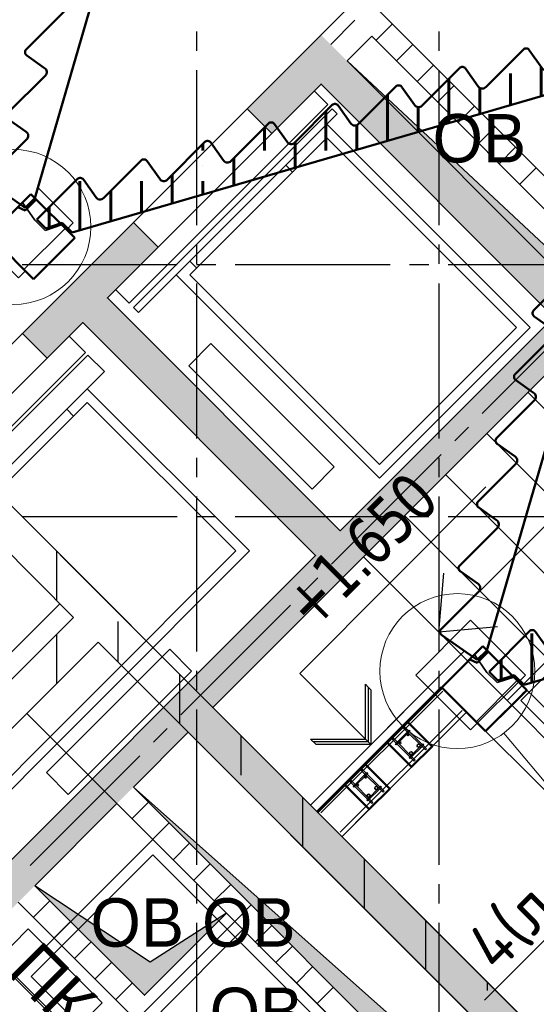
# Model space of a CAD drawing. Header units: millimetres. Extents: x 259029 to 2494469, y -731578 to -57567.
# Tile 168 of 252: x 474151 to 476818, y -601665 to -596584. Entities that reach past the tile are written whole.
import ezdxf
from ezdxf import colors
from ezdxf.entities.mleader import LeaderData, LeaderLine
from ezdxf.math import Vec2, Vec3

# ---------------------------------------------------------------- set-up
doc = ezdxf.new("R2010")
doc.units = ezdxf.units.MM
doc.linetypes.add('______2', pattern=[270, 200, -70])
doc.layers.get('Defpoints').update_dxf_attribs({"color": 140})
for name, color, linetype in [('PDF _Геометрия', 7, 'Continuous'), ('PDF _Сплошная заливка', 7, 'Continuous'), ('PDF _Текст', 7, 'Continuous')]:
    doc.layers.add(name, color=color, linetype=linetype)
for name, color, linetype, lineweight in [('RAZMER', 100, 'Continuous', 15), ('Standard', 7, 'Continuous', 25), ('Армирование стержнями_ общее', 7, 'Continuous', 25), ('Выноски', 20, 'Continuous', 20), ('Общий01', 7, 'Continuous', 13), ('ПЛИТА', 152, 'Continuous', 35), ('поз.', 2, 'Continuous', 25), ('РАЗРЕЗЫ', 10, 'Continuous', 60), ('Символы 0.20', 1, 'Continuous', 20), ('Стена', 7, 'Continuous', 50), ('Стена_ бетон не несущ.', 253, 'Continuous', 35), ('Стена_ бетон несущ.', 253, 'Continuous', 70)]:
    doc.layers.add(name, color=color, linetype=linetype, lineweight=lineweight)
doc.styles.add('PDF Century Gothic', font='GOTHIC.TTF')
doc.styles.add('TAHOMA', font='tahoma.ttf')
doc.styles.add('ГОСТ', font='GOST_Common.ttf')
doc.dimstyles.new('ГОСТ', dxfattribs={"dimscale": 0, "dimtxt": 2.5, "dimasz": 2.5, "dimexe": 1.25, "dimexo": 0.625, "dimtad": 1, "dimdec": 0, "dimtxsty": 'ГОСТ', "dimblk": 'ARCHTICK', "dimcen": 2.5, "dimdle": 1.5, "dimclrd": 256, "dimclre": 256, "dimclrt": 256, "dimadec": 0, "dimazin": 0, "dimtfac": 1, "dimtdec": 0, "dimtmove": 1, "dimatfit": 3, "dimfxl": 2, "dimtfill": 1, "dimlwd": 0, "dimarcsym": 0})
pattern_1 = [(45, (-212898.2, -221874), (-449.0128, 449.0128), []), (45, (-212449.2, -221874), (-449.0128, 449.0128), [793.75, -158.75, 0, -158.75])]

# ---------------------------------------------------------------- blocks, each defined once
blk = doc.blocks.new('лм165')
at = {"layer": 'Standard', "color": 1, "linetype": 'Continuous', "lineweight": 50, "transparency": 33554687}
for p, q in [((839912.8, -343911.3), (839985.2, -343699.1)), ((840013.8, -343687.8), (840254.9, -343820.4)), ((840290.8, -343806), (840327.5, -343699.3)), ((840356.2, -343687.8), (840597.2, -343820.4)), ((840633.1, -343806), (840669.9, -343699.3)), ((840698.6, -343687.8), (840939.6, -343820.4)), ((840975.5, -343806), (841012.2, -343699.3)), ((841041, -343687.8), (841282, -343820.4)), ((841317.9, -343806), (841354.6, -343699.3)), ((841383.3, -343687.8), (841624.4, -343820.4)), ((841660.3, -343806), (841697, -343699.3)), ((841725.7, -343687.8), (841966.8, -343820.4)), ((842002.7, -343806), (842039.4, -343699.3)), ((842068.1, -343687.8), (842309.2, -343820.4)), ((842345, -343806), (842381.8, -343699.3)), ((842410.5, -343687.8), (842651.5, -343820.4)), ((842687.4, -343806), (842724.1, -343699.3)), ((842752.9, -343687.8), (843011.9, -343830.3)), ((843011.9, -343830.3), (842980.5, -343887)), ((843011.9, -343830.3), (843011.9, -343830.3)), ((842891.6, -343883.4), (842857.1, -343945.7)), ((842980.5, -343887), (842891.6, -343883.4)), ((839974.1, -343945), (839912.8, -343911.3)), ((839974.1, -343945), (842857.1, -343945.7))]:
    blk.add_line(p, q, dxfattribs=at)
for centre, radius, start, end in [((840004.2, -343705.3), 20, 61.1892, 161.8669), ((840346.6, -343705.3), 20, 61.1892, 162.4991), ((840688.9, -343705.3), 20, 61.1892, 162.4991), ((841031.3, -343705.3), 20, 61.1892, 162.4991), ((841373.7, -343705.3), 20, 61.1892, 162.4991), ((841716.1, -343705.3), 20, 61.1892, 162.4991), ((842058.5, -343705.3), 20, 61.1892, 162.4991), ((842400.8, -343705.3), 20, 61.1892, 162.4991), ((842743.2, -343705.3), 20, 61.1892, 162.4991), ((840266.9, -343798.5), 25, 241.1892, 342.4991), ((840609.3, -343798.5), 25, 241.1892, 342.4991), ((840951.7, -343798.5), 25, 241.1892, 342.4991), ((841294.1, -343798.5), 25, 241.1892, 342.4991), ((841636.4, -343798.5), 25, 241.1892, 342.4991), ((841978.8, -343798.5), 25, 241.1892, 342.4991), ((842321.2, -343798.5), 25, 241.1892, 342.4991), ((842663.6, -343798.5), 25, 241.1892, 342.4991)]:
    blk.add_arc(centre, radius, start, end, dxfattribs=at)
blk = doc.blocks.new('_ArchTick')
at = {"color": 0, "linetype": 'ByBlock', "const_width": 0.15}
blk.add_lwpolyline([(-0.5, -0.5), (0.5, 0.5)], dxfattribs=at)
blk = doc.blocks.new('*D394')
at = {"layer": 'Defpoints', "color": 0, "lineweight": -2, "transparency": 16777216}
for p in [(613675.4, -584707.4), (611140.1, -586219.9), (611140.1, -589035.3)]:
    blk.add_point(p, dxfattribs=at)
at = {"layer": 'РАЗРЕЗЫ', "lineweight": -2, "transparency": 16777216}
for p, q in [((613675.4, -584769.9), (613675.4, -589160.3)), ((611140.1, -586282.4), (611140.1, -589160.3))]:
    blk.add_line(p, q, dxfattribs=at)
at = {"layer": 'РАЗРЕЗЫ', "lineweight": 0, "transparency": 16777216}
blk.add_line((613825.4, -589035.3), (610990.1, -589035.3), dxfattribs=at)
at = {"layer": 'РАЗРЕЗЫ', "lineweight": 0, "transparency": 16777216, "xscale": 250, "yscale": 250, "zscale": 250, "rotation": 180}
blk.add_blockref('_ArchTick', (611140.1, -589035.3), dxfattribs=at)
at = {"layer": 'РАЗРЕЗЫ', "lineweight": 0, "transparency": 16777216, "xscale": 250, "yscale": 250, "zscale": 250}
blk.add_blockref('_ArchTick', (613675.4, -589035.3), dxfattribs=at)
at = {"layer": 'РАЗРЕЗЫ', "lineweight": -2, "transparency": 16777216, "insert": (612407.8, -588847.8), "char_height": 250, "attachment_point": 5, "style": 'ГОСТ', "bg_fill": 3, "box_fill_scale": 1.1, "bg_fill_color": 256, "bg_fill_true_color": 13158600, "bg_fill_transparency": 0}
blk.add_mtext('2535', dxfattribs=at)
blk = doc.blocks.new('*D395')
at = {"layer": 'Defpoints', "color": 0, "lineweight": -2, "transparency": 16777216}
for p in [(610840.1, -586210.9), (611140.1, -586219.9), (610840.1, -589035.3)]:
    blk.add_point(p, dxfattribs=at)
at = {"layer": 'РАЗРЕЗЫ', "lineweight": -2, "transparency": 16777216}
for p, q in [((610840.1, -586273.4), (610840.1, -589160.3)), ((611140.1, -586282.4), (611140.1, -589160.3))]:
    blk.add_line(p, q, dxfattribs=at)
at = {"layer": 'РАЗРЕЗЫ', "lineweight": 0, "transparency": 16777216}
for p, q in [((611290.1, -589035.3), (610690.1, -589035.3)), ((610990.1, -589035.3), (611168.3, -589629)), ((611168.3, -589629), (611768.3, -589629))]:
    blk.add_line(p, q, dxfattribs=at)
at = {"layer": 'РАЗРЕЗЫ', "lineweight": 0, "transparency": 16777216, "xscale": 250, "yscale": 250, "zscale": 250, "rotation": 180}
blk.add_blockref('_ArchTick', (610840.1, -589035.3), dxfattribs=at)
at = {"layer": 'РАЗРЕЗЫ', "lineweight": 0, "transparency": 16777216, "xscale": 250, "yscale": 250, "zscale": 250}
blk.add_blockref('_ArchTick', (611140.1, -589035.3), dxfattribs=at)
at = {"layer": 'РАЗРЕЗЫ', "lineweight": -2, "transparency": 16777216, "insert": (611468.3, -589441.5), "char_height": 250, "attachment_point": 5, "style": 'ГОСТ', "bg_fill": 3, "box_fill_scale": 1.1, "bg_fill_color": 256, "bg_fill_true_color": 13158600, "bg_fill_transparency": 0}
blk.add_mtext('300', dxfattribs=at)
blk = doc.blocks.new('отвестия')
at = {"layer": 'RAZMER', "color": 2, "lineweight": 30}
for points in [[(824087.4, -357666.9), (824087.4, -357924.9), (824037.4, -357924.9)], [(823737.4, -357924.9), (823687.4, -357924.9), (823687.4, -357844.9)]]:
    blk.add_lwpolyline(points, dxfattribs=at)
blk = doc.blocks.new('11111')
at = {"layer": 'RAZMER', "color": 0}
blk.add_line((359876.7, -196583.4), (360176.7, -196583.4), dxfattribs=at)
blk.add_line((359876.7, -196583.4), (360176.7, -196583.4), dxfattribs=at)
at = {"layer": 'Standard', "color": 7, "linetype": 'Continuous', "lineweight": 35}
for p, q in [((360176.7, -196333.4), (359876.7, -196333.4)), ((359876.7, -196333.4), (359876.7, -196533.4)), ((360176.7, -196558.4), (360176.7, -196333.4)), ((359876.7, -196533.4), (359876.7, -196543)), ((360176.7, -196653.4), (360176.7, -196558.4))]:
    blk.add_line(p, q, dxfattribs=at)
at = {"layer": 'Standard', "color": 7, "linetype": 'Continuous', "lineweight": 50}
for p, q in [((359876.7, -196333.4), (360081.7, -196333.4)), ((359876.7, -196653.4), (359876.7, -196333.4)), ((360176.7, -196333.4), (359966.7, -196333.4)), ((360081.7, -196333.4), (360096.7, -196372.9)), ((360096.7, -196372.9), (360176.7, -196372.9)), ((360176.7, -196653.4), (360176.7, -196333.4)), ((359876.7, -196653.4), (360176.7, -196653.4)), ((360176.7, -196653.4), (359876.7, -196653.4)), ((359876.7, -196653.4), (360176.7, -196653.4))]:
    blk.add_line(p, q, dxfattribs=at)
at = {"layer": 'Standard', "color": 7, "linetype": '______2', "lineweight": 35}
for p, q in [((360096.7, -196443.4), (360116.7, -196333.4)), ((360096.7, -196518.4), (360096.7, -196443.4)), ((360176.7, -196558.4), (360096.7, -196518.4)), ((359876.7, -196543), (359876.7, -196653.4)), ((360176.7, -196653.4), (360176.7, -196573))]:
    blk.add_line(p, q, dxfattribs=at)
at = {"layer": 'Standard', "color": 7, "linetype": '______2', "lineweight": 50}
blk.add_line((359876.7, -196653.4), (360176.7, -196653.4), dxfattribs=at)
blk = doc.blocks.new('_None')
blk = doc.blocks.new('кп1')
at = {"layer": 'поз.'}
for p, q in [((558236.9, -286609.9), (558236.9, -286604.7)), ((558236.9, -286604.7), (558336.9, -286604.7)), ((558336.9, -286609.9), (558236.9, -286609.9)), ((558336.9, -286604.7), (558336.9, -286609.9)), ((558336.9, -286704.5), (558236.9, -286704.5)), ((558236.9, -286704.5), (558236.9, -286709.7)), ((558236.9, -286709.7), (558336.9, -286709.7)), ((558336.9, -286709.7), (558336.9, -286704.5))]:
    blk.add_line(p, q, dxfattribs=at)
at = {"layer": 'поз.', "color": 4, "lineweight": 35}
for p, q in [((558249.9, -286575.2), (558241.9, -286575.2)), ((558241.9, -286575.2), (558241.9, -286735.2)), ((558249.9, -286735.2), (558249.9, -286575.2)), ((558323.9, -286735.2), (558323.9, -286575.2)), ((558323.9, -286575.2), (558331.9, -286575.2)), ((558331.9, -286575.2), (558331.9, -286735.2)), ((558241.9, -286735.2), (558249.9, -286735.2)), ((558331.9, -286735.2), (558323.9, -286735.2))]:
    blk.add_line(p, q, dxfattribs=at)
for centre, radius in [((558256.9, -286615.2), 5), ((558316.9, -286615.2), 5), ((558258.7, -286695.4), 8), ((558315.2, -286695.4), 8)]:
    blk.add_circle(centre, radius, dxfattribs=at)
blk = doc.blocks.new('ааапп')
h = blk.add_hatch()
h.set_pattern_fill('ANSI35', color=256, scale=50)
h.set_pattern_definition([(45, (58143.9, -292475.4), (-224.5064, 224.5064), []), (45, (58368.4, -292475.4), (-224.5064, 224.5064), [396.875, -79.375, 0, -79.375])])
edge = h.paths.add_edge_path()
edge.add_line((613675.4, -584518.5), (611149, -583129.7))
edge.add_line((611149, -583129.7), (611148.8, -583058.5))
edge.add_line((611148.8, -583058.5), (611069.1, -583018.8))
edge.add_line((611069.1, -583018.8), (611069, -582954))
edge.add_line((611069, -582954), (611364.6, -582954))
edge.add_arc((611364.6, -582974), 20, -11.3099, 90, ccw=False)
edge.add_line((611384.2, -582977.9), (611365, -583089.1))
edge.add_arc((611389.5, -583094), 25, 168.6901, 270)
edge.add_line((611389.5, -583119), (611664.6, -583119))
edge.add_arc((611664.6, -583139), 20, -11.3099, 90, ccw=False)
edge.add_line((611684.2, -583142.9), (611665, -583254.1))
edge.add_arc((611689.5, -583259), 25, 168.6901, 270)
edge.add_line((611689.5, -583284), (611964.6, -583284))
edge.add_arc((611964.6, -583304), 20, -11.3099, 90, ccw=False)
edge.add_line((611984.2, -583307.9), (611965, -583419.1))
edge.add_arc((611989.5, -583424), 25, 168.6901, 270)
edge.add_line((611989.5, -583449), (612264.6, -583449))
edge.add_arc((612264.6, -583469), 20, -11.3099, 90, ccw=False)
edge.add_line((612284.2, -583472.9), (612265, -583584.1))
edge.add_arc((612289.5, -583589), 25, 168.6901, 270)
edge.add_line((612289.5, -583614), (612564.6, -583614))
edge.add_arc((612564.6, -583634), 20, -11.3099, 90, ccw=False)
edge.add_line((612584.2, -583637.9), (612565, -583749.1))
edge.add_arc((612589.5, -583754), 25, 168.6901, 270)
edge.add_line((612589.5, -583779), (612864.6, -583779))
edge.add_arc((612864.6, -583799), 20, -11.3099, 90, ccw=False)
edge.add_line((612884.2, -583802.9), (612865, -583914.1))
edge.add_arc((612889.5, -583919), 25, 168.6901, 270)
edge.add_line((612889.5, -583944), (613164.6, -583944))
edge.add_arc((613164.6, -583964), 20, -11.3099, 90, ccw=False)
edge.add_line((613184.2, -583967.9), (613165, -584079.1))
edge.add_arc((613189.5, -584084), 25, 168.6901, 270)
edge.add_line((613189.5, -584109), (613464.6, -584109))
edge.add_arc((613464.6, -584129), 20, -11.3099, 90, ccw=False)
edge.add_line((613484.2, -584132.9), (613465, -584244.1))
edge.add_arc((613489.5, -584249), 25, 168.6901, 270)
edge.add_line((613489.5, -584274), (613764.6, -584274))
edge.add_arc((613764.6, -584294), 20, -10.6777, 90, ccw=False)
edge.add_line((613784.2, -584297.7), (613745.4, -584518.5))
edge.add_line((613745.4, -584518.5), (613675.4, -584518.5))
at = {"layer": 'Стена_ бетон несущ.', "linetype": 'Continuous', "lineweight": 25}
h = blk.add_hatch(dxfattribs=at)
h.set_pattern_fill('ANSI35', scale=100, style=0)
h.set_pattern_definition(pattern_1)
h.paths.add_polyline_path([(609930, -584539), (609930, -581419), (609750, -581419), (609750, -584539)])
h = blk.add_hatch(dxfattribs=at)
h.set_pattern_fill('ANSI35', scale=100, style=0)
h.set_pattern_definition(pattern_1)
h.paths.add_polyline_path([(607994.8, -584539), (607994.8, -584719), (609930, -584719), (609930, -584539)])
h = blk.add_hatch(dxfattribs=at)
h.set_pattern_fill('ANSI35', scale=100, style=0)
h.set_pattern_definition(pattern_1)
h.paths.add_polyline_path([(609930, -587909), (609930, -584719), (609750, -584719), (609750, -587909)])
at = {"color": 0}
blk.add_line((610839.1, -586139), (609930, -586139), dxfattribs=at)
at = {"layer": 'RAZMER', "color": 2, "lineweight": 50}
for points in [[(610130, -586139), (610280, -586139), (610280, -586319), (610130, -586319), (610130, -586139)], [(610130, -586139), (610280, -586139), (610280, -586319), (610130, -586319), (610130, -586139)], [(610439.1, -586139), (610589.1, -586139), (610589.1, -586319), (610439.1, -586319), (610439.1, -586139)], [(610439.1, -586139), (610589.1, -586139), (610589.1, -586319), (610439.1, -586319), (610439.1, -586139)]]:
    blk.add_lwpolyline(points, dxfattribs=at)
at = {"layer": 'Standard', "color": 7, "linetype": 'Continuous', "lineweight": 25}
for p, q in [((609930, -587909), (609930, -575491)), ((609750, -584539), (609750, -581419)), ((609930, -584719), (609930, -582939)), ((609930, -586089), (609930, -584539)), ((609750, -587909), (609750, -584719)), ((610371.9, -586089), (610371.9, -585569)), ((610371.9, -585569), (611731.9, -585569)), ((610171.9, -585889), (610171.9, -585849)), ((610171.9, -585849), (610371.9, -586049)), ((610371.9, -586069), (610171.9, -585869)), ((610371.9, -586089), (610171.9, -585889)), ((610371.9, -586049), (610571.9, -585849)), ((610571.9, -585869), (610371.9, -586069)), ((610571.9, -585889), (610371.9, -586089)), ((610571.9, -585849), (610571.9, -585869)), ((610571.9, -585869), (610571.9, -585889)), ((610131.9, -586089), (610611.9, -586089)), ((610131.9, -586089), (610611.9, -586089))]:
    blk.add_line(p, q, dxfattribs=at)
at = {"layer": 'Standard', "color": 7, "linetype": 'Continuous', "lineweight": 13}
for p, q in [((609174, -585695), (608286, -585695)), ((608286, -585695), (608286, -587739)), ((609174, -587739), (609174, -585695))]:
    blk.add_line(p, q, dxfattribs=at)
at = {"layer": 'Standard', "color": 7, "linetype": '______2', "lineweight": 35}
blk.add_line((610839.1, -586348.6), (610839.1, -586409), dxfattribs=at)
at = {"layer": 'Армирование стержнями_ общее', "color": 0, "lineweight": 30}
blk.add_line((609940, -586156), (610829.1, -586156), dxfattribs=at)
at = {"layer": 'Общий01', "color": 7, "linetype": 'Continuous', "lineweight": 25}
for p, q in [((609750, -584439), (607994.8, -584439)), ((607994.8, -584539), (609750, -584539)), ((607994.8, -584719), (609750, -584719))]:
    blk.add_line(p, q, dxfattribs=at)
at = {"layer": 'ПЛИТА', "color": 0}
blk.add_line((610130, -586319), (609930, -586319), dxfattribs=at)
at = {"layer": 'Символы 0.20'}
blk.add_circle((610955.5, -582894.8), 400, dxfattribs=at)
at = {"layer": 'Стена', "color": 7, "linetype": 'Continuous', "lineweight": 25}
blk.add_line((611055.2, -586089), (609930, -586089), dxfattribs=at)
at = {"layer": 'Стена_ бетон не несущ.', "color": 45, "linetype": 'Continuous', "lineweight": 25}
blk.add_line((609230, -587739), (609230, -584719), dxfattribs=at)
at = {"layer": 'Стена_ бетон не несущ.', "color": 7, "linetype": 'Continuous', "lineweight": 13}
for p, q in [((609230, -585639), (608230, -585639)), ((608230, -585639), (608230, -587739)), ((609230, -587909), (609230, -585639))]:
    blk.add_line(p, q, dxfattribs=at)
at = {"color": 0}
for p in [(51918.2, -299572.1), (52227.3, -299572.1)]:
    blk.add_blockref('кп1', p, dxfattribs=at)
at = {"layer": 'RAZMER', "color": 0, "rotation": 28.81079383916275}
for p in [(-290613.1, -686297.6), (-290613.1, -689597.6)]:
    blk.add_blockref('лм165', p, dxfattribs=at)
at = {"layer": 'RAZMER'}
blk.add_blockref('11111', (250962.4, -386505.6), dxfattribs=at)
at = {"layer": 'RAZMER', "color": 0, "xscale": -1, "rotation": 331.1892061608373}
for p in [(1515427.7, -687947.6), (1515427.7, -691247.6)]:
    blk.add_blockref('лм165', p, dxfattribs=at)
at = {"layer": 'Standard', "color": 7, "linetype": 'Continuous', "lineweight": 25, "insert": (610571.9, -585469), "char_height": 250, "width": 1028.162, "attachment_point": 7, "style": 'TAHOMA'}
blk.add_mtext('\\W0.86;+1.650', dxfattribs=at)
at = {"layer": 'Символы 0.20'}
ml = blk.add_multileader_mtext('Standard', dxfattribs=at)
ml.set_content('4(л.6)', color=256, style='ГОСТ')
ml.set_leader_properties(color=256, linetype='ByLayer', lineweight=-1)
ml.set_arrow_properties(name='NONE')
ml.build(insert=Vec2(0, 0))
ml.multileader.update_dxf_attribs({"text_left_attachment_type": 6, "text_right_attachment_type": 6, "dogleg_length": 0.25, "arrow_head_size": 200, "scale": 100})
ctx = ml.context
ctx.base_point, ctx.scale, ctx.char_height, ctx.arrow_head_size, ctx.landing_gap_size, ctx.plane_origin = Vec3(611257.3, -581853.8), 100, 250, 200, 25, Vec3(612471.5, -584006.4)
ctx.left_attachment, ctx.right_attachment = 6, 6
notes = []
notes.append((ctx, [(0, (1, 1, 0), (611232.3, -581853.8), (1, 0), 25, [(0, [(611050.1, -582506.1)], 0, [])])]))
ctx.mtext.insert, ctx.mtext.width, ctx.mtext.defined_height, ctx.mtext.flow_direction = Vec3(611282.3, -581553.8), 1018.139, 759.8, 5
ml = blk.add_multileader_mtext('Standard', dxfattribs=at)
ml.set_content('ЛМ', color=256, style='ГОСТ')
ml.set_leader_properties(color=256, linetype='ByLayer', lineweight=-1)
ml.set_arrow_properties(name='NONE')
ml.build(insert=Vec2(0, 0))
ml.multileader.update_dxf_attribs({"text_left_attachment_type": 6, "text_right_attachment_type": 6, "dogleg_length": 0.25, "arrow_head_size": 200, "scale": 100})
ctx = ml.context
ctx.base_point, ctx.scale, ctx.char_height, ctx.arrow_head_size, ctx.landing_gap_size, ctx.plane_origin = Vec3(612707.9, -582831.8), 100, 250, 200, 25, Vec3(611845.3, -582812.5)
ctx.left_attachment, ctx.right_attachment = 6, 6
notes.append((ctx, [(0, (1, 1, 0), (612682.9, -582831.8), (1, 0), 25, [(2, [(612460.1, -582099.4), (612460.1, -582099.4), (611984.2, -583307.9)], 0, [])])]))
ctx.mtext.insert, ctx.mtext.defined_height, ctx.mtext.flow_direction = Vec3(612732.9, -582531.8), 1301.5, 5
ml = blk.add_multileader_mtext('Standard', dxfattribs=at)
ml.set_content('ПЛ1', color=256, style='ГОСТ')
ml.set_leader_properties(color=256, linetype='ByLayer', lineweight=-1)
ml.set_arrow_properties(name='NONE')
ml.build(insert=Vec2(0, 0))
ml.multileader.update_dxf_attribs({"text_left_attachment_type": 6, "text_right_attachment_type": 6, "dogleg_length": 0.25, "arrow_head_size": 200, "scale": 100})
ctx = ml.context
ctx.base_point, ctx.scale, ctx.char_height, ctx.arrow_head_size, ctx.landing_gap_size, ctx.plane_origin = Vec3(610655.9, -584286.3), 100, 250, 200, 25, Vec3(608651.6, -583015.1)
ctx.left_attachment, ctx.right_attachment = 6, 6
notes.append((ctx, [(0, (1, 1, 0), (610630.9, -584286.3), (1, 0), 25, [(1, [(610083.9, -582940.6), (610083.9, -582940.6)], 0, [])])]))
ctx.mtext.insert, ctx.mtext.defined_height, ctx.mtext.flow_direction = Vec3(610680.9, -583986.3), 1301.5, 5
ml = blk.add_multileader_mtext('Standard', dxfattribs=at)
ml.set_content('Б2', color=256, style='ГОСТ')
ml.set_leader_properties(color=256, linetype='ByLayer', lineweight=-1)
ml.set_arrow_properties(name='NONE')
ml.build(insert=Vec2(0, 0))
ml.multileader.update_dxf_attribs({"text_left_attachment_type": 6, "text_right_attachment_type": 6, "dogleg_length": 0.25, "arrow_head_size": 200, "scale": 100})
ctx = ml.context
ctx.base_point, ctx.scale, ctx.char_height, ctx.arrow_head_size, ctx.landing_gap_size, ctx.plane_origin = Vec3(611239.1, -583621.3), 100, 250, 200, 25, Vec3(610446.3, -583849.8)
ctx.left_attachment, ctx.right_attachment = 6, 6
notes.append((ctx, [(0, (1, 1, 0), (611214.1, -583621.3), (1, 0), 25, [(1, [(611061.1, -583136.7), (611061.1, -583136.7)], 0, [])])]))
ctx.mtext.insert, ctx.mtext.defined_height, ctx.mtext.flow_direction = Vec3(611264.1, -583321.3), 1301.5, 5
ml = blk.add_multileader_mtext('Standard', dxfattribs=at)
ml.set_content('ПЛ1', color=256, style='ГОСТ')
ml.set_leader_properties(color=256, linetype='ByLayer', lineweight=-1)
ml.set_arrow_properties(name='NONE')
ml.build(insert=Vec2(0, 0))
ml.multileader.update_dxf_attribs({"text_left_attachment_type": 6, "text_right_attachment_type": 6, "dogleg_length": 0.25, "arrow_head_size": 200, "scale": 100})
ctx = ml.context
ctx.base_point, ctx.scale, ctx.char_height, ctx.arrow_head_size, ctx.landing_gap_size, ctx.plane_origin = Vec3(609154.3, -585575.4), 100, 250, 200, 25, Vec3(608651.6, -586315.1)
ctx.left_attachment, ctx.right_attachment = 6, 6
notes.append((ctx, [(1, (1, 1, 0), (609704.3, -585575.4), (-1, 0), 25, [(1, [(610083.9, -586240.6), (610083.9, -586240.6)], 0, [])])]))
ctx.mtext.insert, ctx.mtext.defined_height, ctx.mtext.flow_direction = Vec3(609179.3, -585275.4), 1301.5, 5
for ctx, leaders in notes:
    for number, flags, end, landing, length, lines in leaders:
        leader = LeaderData()
        leader.index, (leader.has_last_leader_line, leader.has_dogleg_vector, leader.attachment_direction) = number, flags
        leader.last_leader_point, leader.dogleg_vector, leader.dogleg_length = Vec3(end), Vec3(landing), length
        for number, points, colour, breaks in lines:
            line = LeaderLine()
            line.index, line.vertices, line.color, line.breaks = number, Vec3.list(points), colors.encode_raw_color(colour), breaks
            leader.lines.append(line)
        ctx.leaders.append(leader)
at = {"layer": 'РАЗРЕЗЫ', "color": 0, "lineweight": -2}
dim = blk.add_linear_dim(base=(611140.1, -589035.3), p1=(613675.4, -584707.4), p2=(611140.1, -586219.9), dimstyle='ГОСТ', override={"dimscale": 100, "dimtix": 0, "dimtofl": 1, "dimtmove": 1, "dimatfit": 3}, dxfattribs=at)
dim.commit()
dim.dimension.update_dxf_attribs({"geometry": '*D394', "text_midpoint": (612407.8, -588847.8)})
at = {"layer": 'ПЛИТА', "color": 0, "lineweight": 30}
blk.add_line((611034.1, -586139), (609930, -586139), dxfattribs=at)
at = {"layer": 'Стена', "color": 7, "linetype": 'Continuous', "lineweight": 25}
blk.add_line((611055.2, -586089), (609930, -586089), dxfattribs=at)
at = {"layer": 'RAZMER', "color": 0}
blk.add_blockref('отвестия', (-212898.2, -225174), dxfattribs=at)
blk.add_blockref('отвестия', (-212898.2, -225174), dxfattribs=at)
at = {"layer": 'РАЗРЕЗЫ', "color": 0, "lineweight": -2}
dim = blk.add_linear_dim(base=(610840.1, -589035.3), p1=(611140.1, -586219.9), p2=(610840.1, -586210.9), dimstyle='ГОСТ', override={"dimscale": 100, "dimtix": 0, "dimtofl": 1, "dimtmove": 1, "dimatfit": 3}, dxfattribs=at)
dim.commit()
dim.dimension.update_dxf_attribs({"geometry": '*D395', "text_midpoint": (611230.8, -589441.5)})
h = blk.add_hatch()
h.set_pattern_fill('ANSI35', color=256, scale=50)
h.set_pattern_definition([(45, (58143.9, -295775.4), (-224.5064, 224.5064), []), (45, (58368.4, -295775.4), (-224.5064, 224.5064), [396.875, -79.375, 0, -79.375])])
edge = h.paths.add_edge_path()
edge.add_line((613675.4, -587818.5), (611149, -586429.7))
edge.add_line((611149, -586429.7), (611148.8, -586358.5))
edge.add_line((611148.8, -586358.5), (611069.1, -586318.8))
edge.add_line((611069.1, -586318.8), (611069, -586254))
edge.add_line((611069, -586254), (611364.6, -586254))
edge.add_arc((611364.6, -586274), 20, -11.3099, 90, ccw=False)
edge.add_line((611384.2, -586277.9), (611365, -586389.1))
edge.add_arc((611389.5, -586394), 25, 168.6901, 270)
edge.add_line((611389.5, -586419), (611664.6, -586419))
edge.add_arc((611664.6, -586439), 20, -11.3099, 90, ccw=False)
edge.add_line((611684.2, -586442.9), (611665, -586554.1))
edge.add_arc((611689.5, -586559), 25, 168.6901, 270)
edge.add_line((611689.5, -586584), (611964.6, -586584))
edge.add_arc((611964.6, -586604), 20, -11.3099, 90, ccw=False)
edge.add_line((611984.2, -586607.9), (611965, -586719.1))
edge.add_arc((611989.5, -586724), 25, 168.6901, 270)
edge.add_line((611989.5, -586749), (612264.6, -586749))
edge.add_arc((612264.6, -586769), 20, -11.3099, 90, ccw=False)
edge.add_line((612284.2, -586772.9), (612265, -586884.1))
edge.add_arc((612289.5, -586889), 25, 168.6901, 270)
edge.add_line((612289.5, -586914), (612564.6, -586914))
edge.add_arc((612564.6, -586934), 20, -11.3099, 90, ccw=False)
edge.add_line((612584.2, -586937.9), (612565, -587049.1))
edge.add_arc((612589.5, -587054), 25, 168.6901, 270)
edge.add_line((612589.5, -587079), (612864.6, -587079))
edge.add_arc((612864.6, -587099), 20, -11.3099, 90, ccw=False)
edge.add_line((612884.2, -587102.9), (612865, -587214.1))
edge.add_arc((612889.5, -587219), 25, 168.6901, 270)
edge.add_line((612889.5, -587244), (613164.6, -587244))
edge.add_arc((613164.6, -587264), 20, -11.3099, 90, ccw=False)
edge.add_line((613184.2, -587267.9), (613165, -587379.1))
edge.add_arc((613189.5, -587384), 25, 168.6901, 270)
edge.add_line((613189.5, -587409), (613464.6, -587409))
edge.add_arc((613464.6, -587429), 20, -11.3099, 90, ccw=False)
edge.add_line((613484.2, -587432.9), (613465, -587544.1))
edge.add_arc((613489.5, -587549), 25, 168.6901, 270)
edge.add_line((613489.5, -587574), (613764.6, -587574))
edge.add_arc((613764.6, -587594), 20, -10.6777, 90, ccw=False)
edge.add_line((613784.2, -587597.7), (613745.4, -587818.5))
edge.add_line((613745.4, -587818.5), (613675.4, -587818.5))
at = {"layer": 'RAZMER', "color": 2, "lineweight": 30}
blk.add_lwpolyline([(610789.1, -585999), (611189.1, -585999), (611189.1, -586399), (610789.1, -586399)], close=True, dxfattribs=at)
at = {"layer": 'Армирование стержнями_ общее', "color": 0, "lineweight": 30}
blk.add_line((609940, -586296.8), (610829.1, -586296.8), dxfattribs=at)
at = {"layer": 'ПЛИТА', "color": 0, "lineweight": 30}
blk.add_line((609930, -586319), (610839.1, -586319), dxfattribs=at)
at = {"layer": 'Символы 0.20'}
blk.add_circle((610955.5, -586136.3), 400, dxfattribs=at)
at = {"layer": 'RAZMER'}
blk.add_blockref('11111', (250962.4, -389805.6), dxfattribs=at)
at = {"layer": 'Символы 0.20'}
ml = blk.add_multileader_mtext('Standard', dxfattribs=at)
ml.set_content('Б2', color=256, style='ГОСТ')
ml.set_leader_properties(color=256, linetype='ByLayer', lineweight=-1)
ml.set_arrow_properties(name='NONE')
ml.build(insert=Vec2(0, 0))
ml.multileader.update_dxf_attribs({"text_left_attachment_type": 6, "text_right_attachment_type": 6, "dogleg_length": 0.25, "arrow_head_size": 200, "scale": 100})
ctx = ml.context
ctx.base_point, ctx.scale, ctx.char_height, ctx.arrow_head_size, ctx.landing_gap_size, ctx.plane_origin = Vec3(611239.1, -586921.3), 100, 250, 200, 25, Vec3(610446.3, -587149.8)
ctx.left_attachment, ctx.right_attachment = 6, 6
notes = []
notes.append((ctx, [(0, (1, 1, 0), (611214.1, -586921.3), (1, 0), 25, [(1, [(611061.1, -586436.7), (611061.1, -586436.7)], 0, [])])]))
ctx.mtext.insert, ctx.mtext.defined_height, ctx.mtext.flow_direction = Vec3(611264.1, -586621.3), 1301.5, 5
ml = blk.add_multileader_mtext('Standard', dxfattribs=at)
ml.set_content('4(л.6)', color=256, style='ГОСТ')
ml.set_leader_properties(color=256, linetype='ByLayer', lineweight=-1)
ml.set_arrow_properties(name='NONE')
ml.build(insert=Vec2(0, 0))
ml.multileader.update_dxf_attribs({"text_left_attachment_type": 6, "text_right_attachment_type": 6, "dogleg_length": 0.25, "arrow_head_size": 200, "scale": 100})
ctx = ml.context
ctx.base_point, ctx.scale, ctx.char_height, ctx.arrow_head_size, ctx.landing_gap_size, ctx.plane_origin = Vec3(609968.7, -587435.9), 100, 250, 200, 25, Vec3(612471.5, -587247.9)
ctx.left_attachment, ctx.right_attachment = 6, 6
notes.append((ctx, [(1, (1, 1, 0), (610818.7, -587435.9), (-1, 0), 25, [(0, [(610899.3, -586532.3)], 0, [])])]))
ctx.mtext.insert, ctx.mtext.flow_direction = Vec3(609993.7, -587135.9), 5
for ctx, leaders in notes:
    for number, flags, end, landing, length, lines in leaders:
        leader = LeaderData()
        leader.index, (leader.has_last_leader_line, leader.has_dogleg_vector, leader.attachment_direction) = number, flags
        leader.last_leader_point, leader.dogleg_vector, leader.dogleg_length = Vec3(end), Vec3(landing), length
        for number, points, colour, breaks in lines:
            line = LeaderLine()
            line.index, line.vertices, line.color, line.breaks = number, Vec3.list(points), colors.encode_raw_color(colour), breaks
            leader.lines.append(line)
        ctx.leaders.append(leader)

msp = doc.modelspace()

# ---------------------------------------------------------------- linework, layer by layer
at = {"layer": 'PDF _Геометрия', "lineweight": 35}
for points in [[(482586.7, -596258.9), (476929.8, -601915.7), (475147.6, -600133.5), (480804.5, -594476.7)], [(475706.2, -596661.6), (475324.4, -597043.5)], [(477035.6, -597991), (475840.6, -596796)], [(475451.7, -597170.7), (475706.2, -596916.2), (476908.3, -598118.3)], [(475451.7, -597170.7), (475324.4, -597043.5)], [(473443.5, -599178.9), (472595, -600027.4), (473797.1, -601229.5), (475678, -599348.6), (474475.9, -598146.5), (474292, -598330.4), (474164.8, -598203.1), (474737.5, -597630.4), (474864.8, -597757.6), (474603.2, -598019.3), (475805.2, -599221.3), (476908.3, -598118.3)], [(474737.5, -600543.6), (475020.4, -600260.8), (476802.5, -602043), (476519.7, -602325.8)], [(474228.4, -601052.7), (474652.7, -600628.5)]]:
    msp.add_lwpolyline(points, dxfattribs=at)
at = {"layer": 'PDF _Геометрия', "color": 191, "lineweight": 35, "true_color": 0xc8aaf2}
for points in [[(475706.2, -596661.6), (475918.4, -596449.5), (476013.1, -596544.2), (476052.7, -596583.8)], [(475756.3, -596711.6), (475881.5, -596586.5)], [(475840.6, -596796), (475967.9, -596668.7)]]:
    msp.add_lwpolyline(points, dxfattribs=at)
at = {"layer": 'PDF _Геометрия', "color": 45, "lineweight": 35, "true_color": 0xaa8232}
for points in [[(475989.7, -596690.4), (476074.5, -596605.6)], [(477247.7, -597778.8), (476052.7, -596583.8)], [(475967.9, -596668.7), (477162.9, -597863.7)], [(476095.8, -596796.5), (476180.6, -596711.6)], [(476201.8, -596902.5), (476286.7, -596817.7)], [(476307.9, -597008.6), (476392.7, -596923.8)], [(476414, -597114.7), (476498.8, -597029.8)], [(476520, -597220.7), (476604.9, -597135.9)], [(476626.1, -597326.8), (476710.9, -597242)], [(476732.1, -597432.9), (476817, -597348)], [(476519.7, -602325.8), (474737.5, -600543.6)], [(474652.7, -600628.5), (475218.3, -601194.2)], [(474731, -600706.8), (474815.9, -600621.9)], [(474837.1, -600812.8), (474922, -600728)], [(474943.2, -600918.9), (475028, -600834.1)], [(475049.2, -601025), (475134.1, -600940.1)], [(475218.3, -601194.2), (474794.1, -601618.4), (474228.4, -601052.7)], [(475155.3, -601131), (475240.2, -601046.2)], [(475012.9, -601837.2), (474928, -601922.1), (474143.5, -601137.6)], [(474221.9, -601215.9), (474306.8, -601131)], [(475261.4, -601237.1), (475346.2, -601152.3)], [(474328, -601322), (474412.8, -601237.1)], [(474837.1, -601661.4), (475261.4, -601237.1)], [(474878.9, -601703.3), (475303.2, -601279), (475790.7, -601766.5)], [(475367.4, -601343.2), (475452.3, -601258.3)], [(474434.1, -601428), (474518.9, -601343.2)], [(475473.5, -601449.2), (475558.3, -601364.4)], [(474540.1, -601534.1), (474625, -601449.2)], [(475579.6, -601555.3), (475664.4, -601470.5)], [(474646.2, -601640.2), (474731, -601555.3)], [(475685.6, -601661.4), (475770.5, -601576.5)], [(474752.2, -601746.2), (474837.1, -601661.4)]]:
    msp.add_lwpolyline(points, dxfattribs=at)
at = {"layer": 'PDF _Геометрия', "lineweight": 25}
for points in [[(475065.7, -596744.4), (475065.7, -596644.4)], [(477162.9, -597863.7), (477035.7, -597990.9), (475840.6, -596795.9), (475967.9, -596668.7), (477162.9, -597863.7), (477040.7, -597915.9), (475840.6, -596795.9)], [(476315.7, -596744.4), (476315.7, -596644.4)], [(475065.7, -597644.4), (475065.7, -596844.4)], [(476315.7, -597644.4), (476315.7, -596844.4)], [(475324.4, -597043.5), (474737.5, -597630.4)], [(474864.8, -597757.6), (475451.7, -597170.7)], [(475065.7, -597844.4), (475065.7, -597744.4)], [(476315.7, -597844.4), (476315.7, -597744.4)], [(478223.2, -597835), (476314, -599744.2)], [(474162.7, -597847.5), (474962.7, -597847.5)], [(475062.7, -597847.5), (475162.7, -597847.5)], [(475262.7, -597847.5), (476062.7, -597847.5)], [(476162.7, -597847.5), (476262.7, -597847.5)], [(476362.7, -597847.5), (477162.7, -597847.5)], [(475065.7, -598744.4), (475065.7, -597944.4)], [(476315.7, -598744.4), (476315.7, -597944.4)], [(476538.5, -598615.4), (477104.2, -598049.7)], [(476667.5, -600097.7), (478576.7, -598188.5)], [(474164.8, -598203.1), (473316.2, -599051.6)], [(473443.5, -599178.9), (474292, -598330.4)], [(477516.1, -599249.2), (476773.6, -598506.7)], [(476397.1, -598756.8), (476467.8, -598686.1)], [(477303.9, -599461.3), (476561.5, -598718.8)], [(475065.7, -598944.4), (475065.7, -598844.4)], [(475760.7, -599393.2), (476326.4, -598827.5)], [(476315.7, -598944.4), (476315.7, -598844.4)], [(477091.8, -599673.4), (476349.4, -598931)], [(475065.7, -599844.4), (475065.7, -599044.4)], [(476315.7, -599844.4), (476315.7, -599044.4)], [(474162.7, -599147.5), (474962.7, -599147.5)], [(475062.7, -599147.5), (475162.7, -599147.5)], [(475262.7, -599147.5), (476062.7, -599147.5)], [(476879.7, -599885.6), (476137.2, -599143.1)], [(476162.7, -599147.5), (476262.7, -599147.5)], [(476362.7, -599147.5), (477162.7, -599147.5)], [(477714.1, -601144.2), (475925.1, -599355.2)], [(475619.3, -599534.6), (475690, -599463.9)], [(476617.8, -599717.6), (476314, -599744.2), (476340.6, -599440.3)], [(474982.9, -600171), (475548.6, -599605.3)], [(475065.7, -600044.4), (475065.7, -599944.4)], [(476315.7, -600044.4), (476315.7, -599944.4)], [(475065.7, -600944.4), (475065.7, -600144.4)], [(476315.7, -600944.4), (476315.7, -600144.4)], [(476802.6, -602043), (476519.8, -602325.8), (474737.6, -600543.6), (475020.4, -600260.8), (476802.6, -602043), (476556.5, -602161), (474737.6, -600543.6)], [(474841.5, -600312.4), (474912.2, -600241.7)], [(474205.1, -600948.8), (474770.8, -600383.1)], [(475218.4, -601194.1), (474794.1, -601618.4), (474228.4, -601052.7), (474652.7, -600628.4), (475218.4, -601194.1), (474824.5, -601447.2), (474228.4, -601052.7)], [(475065.7, -601144.4), (475065.7, -601044.4)], [(476315.7, -601144.4), (476315.7, -601044.4)], [(475065.7, -602044.4), (475065.7, -601244.4)], [(476315.7, -602044.4), (476315.7, -601244.4)], [(475790.7, -601766.5), (475366.5, -602190.7), (474879, -601703.3), (475303.2, -601279), (475790.7, -601766.5), (475396.9, -602019.5), (474879, -601703.3)]]:
    msp.add_lwpolyline(points, dxfattribs=at)
at = {"layer": 'PDF _Геометрия', "lineweight": 13}
for points in [[(474645.6, -597976.8), (474716.3, -598047.5), (475741.7, -597022.2), (475670.9, -596951.5)], [(475736, -597122.6), (476785.3, -598172), (476007.5, -598949.8), (474958.2, -597900.4)], [(475523.9, -597334.7), (475559.2, -597370.1)], [(475028.9, -597829.7), (475064.2, -597865.1)], [(474405.2, -598217.2), (474490.1, -598302.1), (472757.7, -600034.5), (472672.8, -599949.6)], [(474428.6, -598629.5), (474393.2, -598594.1)]]:
    msp.add_lwpolyline(points, dxfattribs=at)
for points in [[(474737.6, -598068.7), (474763.7, -598094.9), (475789, -597069.6), (475762.9, -597043.4)], [(476007.5, -598879.1), (475028.9, -597900.4), (475736, -597193.3), (476714.6, -598172)], [(475137.8, -598255.4), (475774.2, -598891.8), (475659.6, -599006.3), (475023.2, -598370)], [(472770.4, -600047.2), (472855.2, -600132.1), (474587.7, -598399.6), (474502.8, -598314.8)], [(473780.8, -600880.9), (472943.6, -600043.7), (474499.3, -598488), (475336.5, -599325.2)], [(474499.3, -598558.7), (475265.8, -599325.2), (473780.8, -600810.2), (473014.3, -600043.7)], [(474924.9, -599833), (475038.1, -599946.1), (474401.7, -600582.5), (474288.5, -600469.3)]]:
    msp.add_lwpolyline(points, close=True, dxfattribs=at)
at = {"layer": 'PDF _Геометрия', "lineweight": 25}
msp.add_lwpolyline([(476738.3, -600097.7), (476900.9, -600260.3), (478739.4, -598421.9), (478576.7, -598259.2)], close=True, dxfattribs=at)
at = {"layer": 'PDF _Геометрия', "lineweight": 18}
msp.add_lwpolyline([(474032.6, -601438.5), (474195.2, -601275.8), (474577.1, -601657.7), (474414.4, -601820.3)], close=True, dxfattribs=at)
at = {"layer": 'PDF _Сплошная заливка', "color": 7, "lineweight": 35, "true_color": 0xf1f1f1, "transparency": 33554559}
for points in [[(477862.9, -591181.5), (470678.7, -598365.7), (477990.2, -591308.7), (470806, -598492.9)], [(480854, -594172.6), (473669.8, -601356.8), (480981.3, -594299.8), (473797.1, -601484)], [(482763.5, -596082), (475579.3, -603266.2), (482890.8, -596209.3), (475706.6, -603393.5)], [(475706.3, -596661.6), (475324.5, -597043.4), (475833.6, -596788.9), (475451.7, -597170.7)], [(477035.7, -597990.9), (475833.6, -596788.9), (476908.4, -598118.2), (475706.3, -596916.1)], [(474737.6, -597630.3), (474164.8, -598203.1), (474864.8, -597757.6), (474292.1, -598330.4)], [(475805.3, -599221.3), (474603.2, -598019.2), (475678, -599348.6), (474475.9, -598146.5)], [(475020.4, -600260.8), (476802.6, -602043), (475147.7, -600133.5), (476929.9, -601915.7)]]:
    msp.add_solid(points, dxfattribs=at)
at = {"layer": 'PDF _Сплошная заливка', "color": 251, "lineweight": 35, "true_color": 0x6c6c6c, "transparency": 33554559}
for points in [[(477035.7, -597990.9), (477162.9, -597863.7), (475840.6, -596795.9), (477040.7, -597915.9)], [(476519.8, -602325.8), (476802.6, -602043), (474737.6, -600543.6), (476556.5, -602161)], [(474794.1, -601618.4), (475218.4, -601194.1), (474228.4, -601052.7), (474824.5, -601447.2)]]:
    msp.add_solid(points, dxfattribs=at)

# ---------------------------------------------------------------- texts
at = {"layer": 'PDF _Текст', "char_height": 250, "attachment_point": 7, "style": 'PDF Century Gothic'}
for s, insert in [('ОВ', (476282.1, -597324.3)), ('ОВ ОВ', (474516.1, -601371.1)), ('ОВ', (475131.2, -601832.6))]:
    msp.add_mtext(s, dxfattribs=dict(at, insert=insert))
at = {"layer": 'PDF _Текст', "insert": (474078.1, -601503.3), "char_height": 250, "attachment_point": 7, "rotation": 315, "style": 'PDF Century Gothic'}
msp.add_mtext('ПК', dxfattribs=at)

# ---------------------------------------------------------------- next in the draw order: block references
at = {"layer": 'РАЗРЕЗЫ', "color": 2, "lineweight": -2, "rotation": 45.00000000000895}
msp.add_blockref('ааапп', (-370061.8, -617495.3), dxfattribs=at)

# ---------------------------------------------------------------- next in the draw order: texts
at = {"layer": 'Выноски'}
note = msp.add_mtext_static_columns([''] * 2, width=19641.405, gutter_width=8167.2, height=0, dxfattribs=dict(at, insert=(385740.7, -593573.6), char_height=250, attachment_point=1, style='ГОСТ'))
for column, words in zip([note] + note.columns.linked_columns, ['\\pi10527.89954; \\P\\pi570.45,l346.2,t2000;1.^IОбщие указания см. лист 1. {\\H1.46663x; }\\P2.^IМонтажные узлы 1;2;3;4;6;7;8 см. лист{\\C0; 7.\\H1.45562x; \\H0.68699x;\\P}3.^IСварку производить согласно СП70.1330.2011 электродами Э42 ГОСТ 9467-75*.{\\H1.45929x; }\\P4.^IВсе металлические конструкции окрасить эмалью ПФ-1189 по ГОСТ 6465-79 в два слоя. Эмаль наносить на {\\H1.45807x; }\\P\\pi0,t346.2;грунтовку ГФ-021 по ГОСТ 25129-82 (первый слой - на заводе-изготовителе, второй слой - на монтаже).{\\H1.65848x; }\\P\\pi570.45,t2000;5.^IОгнезащиту металлических косоуров см.л. 9.{\\H1.19167x; }\\P6.^IДлину швов принимать по длине сопряжения свариваемых элементов. все катеты сварных швов принимать {\\H1.54728x; }\\P\\pi0,t346.2;высотой 6 мм, кроме оговоренных.{\\H1.42874x; }\\P\\pi570.45,t2000;7.^IМонтаж стальных конструкций производить в соответствии с указаниями СП 70.1333.0.2012"Несущие и {\\H1.46825x; }\\P\\pi0,t346.2;ограждающие конструкции".{\\H1.45508x; }\\P\\pi570.45,t2000;8.^IЖелезобетонные изделия монтировать на цем-песчаном растворе М100 толщ. 10мм.{\\H1.46099x; }\\P{\\C0;9.^IНа разрезах 1-1;2-2 отметки чистого пола.\\H1.45599x; \\H0.68682x;\\P\\pi10570.70257,l0,tz;\\H1.82587x; \\H0.54768x;\\P\\H1.55804x; \\H0.64183x;\\P\\H1.64732x; \\H0.60705x;\\P\\pi812.5,l41.6675;\\H1.23836x; \\H0.80752x;\\P}', '']):
    column.text = words

# ---------------------------------------------------------------- next in the draw order: leaders
at = {"layer": 'Символы 0.20'}
ml = msp.add_multileader_mtext('Standard', dxfattribs=at)
ml.set_content('4(л.6)', color=256, style='ГОСТ')
ml.set_leader_properties(color=256, linetype='ByLayer', lineweight=-1)
ml.set_arrow_properties(name='NONE')
ml.build(insert=Vec2(0, 0))
ml.multileader.update_dxf_attribs({"text_left_attachment_type": 6, "text_right_attachment_type": 6, "dogleg_length": 0.25, "arrow_head_size": 200, "scale": 100})
ctx = ml.context
ctx.base_point, ctx.scale, ctx.char_height, ctx.arrow_head_size, ctx.landing_gap_size, ctx.plane_origin = Vec3(370171.2, -596881.1), 100, 250, 200, 25, Vec3(372662.2, -599165.3)
ctx.left_attachment, ctx.right_attachment = 6, 6
notes = []
notes.append((ctx, [(1, (1, 1, 0), (371021.2, -596881.1), (-1, 0), 25, [(0, [(371179, -597655)], 0, [])])]))
ctx.mtext.insert, ctx.mtext.width, ctx.mtext.defined_height, ctx.mtext.flow_direction = Vec3(370196.2, -596581.1), 1094.387, 742.8, 5
for ctx, leaders in notes:
    for number, flags, end, landing, length, lines in leaders:
        leader = LeaderData()
        leader.index, (leader.has_last_leader_line, leader.has_dogleg_vector, leader.attachment_direction) = number, flags
        leader.last_leader_point, leader.dogleg_vector, leader.dogleg_length = Vec3(end), Vec3(landing), length
        for number, points, colour, breaks in lines:
            line = LeaderLine()
            line.index, line.vertices, line.color, line.breaks = number, Vec3.list(points), colors.encode_raw_color(colour), breaks
            leader.lines.append(line)
        ctx.leaders.append(leader)

doc.saveas('drawing.dxf')
